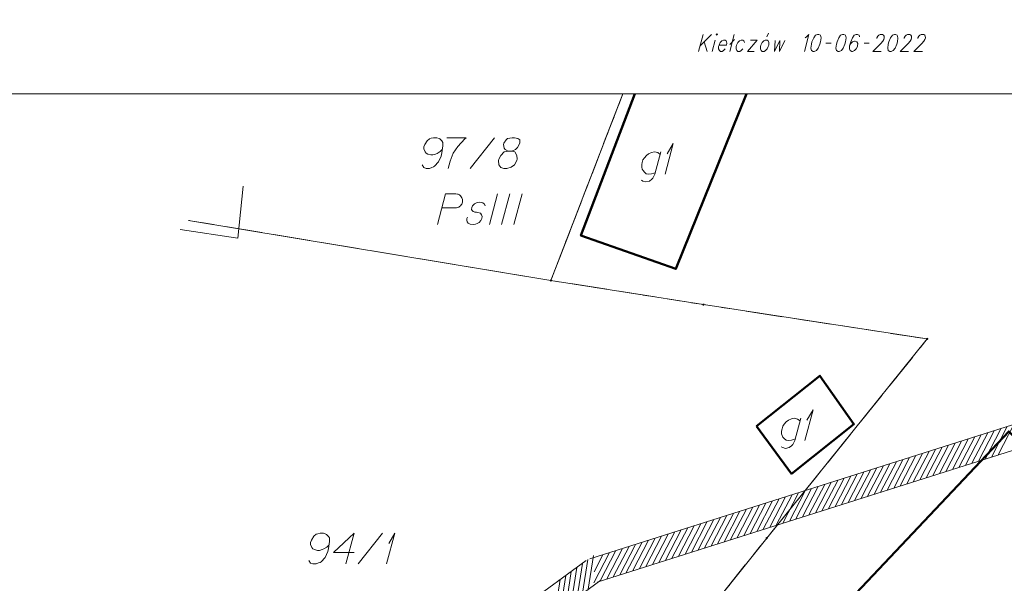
# Model space of a CAD drawing. Header units: metres. Extents: x 5555129 to 5556676, y 5635595 to 5636517.
# Tile 137 of 256: x 5555382 to 5555423, y 5636475 to 5636498. Entities that reach past the tile are written whole.
import ezdxf

# ---------------------------------------------------------------- set-up
doc = ezdxf.new("R2010")
doc.units = ezdxf.units.M
doc.header["$MEASUREMENT"] = 0
doc.linetypes.add('PRZER1-1', pattern=[2, 1, -1])
doc.linetypes.add('PRZER3-1', pattern=[4, 3, -1])
doc.layers.add('#RAMKA', color=7, linetype='Continuous', lineweight=18)
doc.layers.add('#zakres', color=7, linetype='Continuous', lineweight=18)
for name, color, linetype, lineweight, true_color in [('GEPPGD', 7, 'Continuous', 18, 0x008000), ('GESBZO', 7, 'Continuous', 50, 0x0a0909), ('GESBZO_O', 7, 'Continuous', 50, 0x0a0909), ('GESDZI', 7, 'Continuous', 18, 0x0a0909), ('GESDZI_O', 7, 'Continuous', 18, 0x0a0909), ('GESKKL', 7, 'PRZER3-1', 18, 0x008000), ('GESKKL_O', 7, 'PRZER3-1', 18, 0x008000), ('GESUZY', 7, 'PRZER1-1', 18, 0x008000), ('GOSRBG', 7, 'Continuous', 18, 0x0a0909)]:
    doc.layers.add(name, color=color, linetype=linetype, lineweight=lineweight, true_color=true_color)

# ---------------------------------------------------------------- blocks, each defined once
blk = doc.blocks.new('EPPGN')
blk.add_hatch(color=0).paths.add_polyline_path([(0, -0.09), (-0.027812, -0.085595), (-0.052901, -0.072812), (-0.072812, -0.052901), (-0.085595, -0.027812), (-0.09, 0), (-0.085595, 0.027812), (-0.072812, 0.052901), (-0.052901, 0.072812), (-0.027812, 0.085595), (0, 0.09), (0.027812, 0.085595), (0.052901, 0.072812), (0.072812, 0.052901), (0.085595, 0.027812), (0.09, 0), (0.085595, -0.027812), (0.072812, -0.052901), (0.052901, -0.072812), (0.027812, -0.085595)])
blk = doc.blocks.new('*U143')
at = {"layer": 'GESBZO_O', "color": 7, "linetype": 'ByBlock', "lineweight": 18, "flags": 128}
for points in [[(5555408.559, 5636492.621), (5555408.313, 5636491.716), (5555408.273, 5636491.627), (5555408.234, 5636491.548), (5555408.185, 5636491.499), (5555408.086, 5636491.43), (5555407.939, 5636491.391), (5555407.821, 5636491.421), (5555407.761, 5636491.46)], [(5555408.332, 5636491.785), (5555408.263, 5636491.755), (5555408.175, 5636491.726), (5555408.057, 5636491.716), (5555407.958, 5636491.726), (5555407.88, 5636491.795), (5555407.83, 5636491.854), (5555407.791, 5636491.913), (5555407.771, 5636491.991), (5555407.771, 5636492.1), (5555407.791, 5636492.188), (5555407.821, 5636492.297), (5555407.88, 5636492.385), (5555407.968, 5636492.474), (5555408.057, 5636492.543), (5555408.175, 5636492.602), (5555408.293, 5636492.621), (5555408.431, 5636492.592), (5555408.529, 5636492.513)]]:
    blk.add_lwpolyline(points, dxfattribs=at)
blk = doc.blocks.new('*U144')
at = {"layer": 'GESBZO_O', "color": 7, "linetype": 'ByBlock', "lineweight": 18}
for q in [(5555408.726, 5636491.716), (5555408.814, 5636492.543)]:
    blk.add_line((5555409.06, 5636492.966), q, dxfattribs=at)
blk = doc.blocks.new('*U153')
at = {"layer": 'GESBZO_O', "color": 7, "linetype": 'ByBlock', "lineweight": 18, "flags": 128}
for points in [[(5555414.283, 5636481.721), (5555414.037, 5636480.815), (5555413.997, 5636480.727), (5555413.958, 5636480.648), (5555413.909, 5636480.599), (5555413.81, 5636480.53), (5555413.663, 5636480.491), (5555413.544, 5636480.52), (5555413.485, 5636480.56)], [(5555414.056, 5636480.884), (5555413.987, 5636480.855), (5555413.899, 5636480.825), (5555413.781, 5636480.815), (5555413.682, 5636480.825), (5555413.603, 5636480.894), (5555413.554, 5636480.953), (5555413.515, 5636481.012), (5555413.495, 5636481.091), (5555413.495, 5636481.199), (5555413.515, 5636481.288), (5555413.544, 5636481.396), (5555413.603, 5636481.485), (5555413.692, 5636481.573), (5555413.781, 5636481.642), (5555413.899, 5636481.701), (5555414.017, 5636481.721), (5555414.155, 5636481.691), (5555414.253, 5636481.613)]]:
    blk.add_lwpolyline(points, dxfattribs=at)
blk = doc.blocks.new('*U154')
at = {"layer": 'GESBZO_O', "color": 7, "linetype": 'ByBlock', "lineweight": 18}
for q in [(5555414.45, 5636480.815), (5555414.538, 5636481.642)]:
    blk.add_line((5555414.784, 5636482.065), q, dxfattribs=at)
blk = doc.blocks.new('*U229')
at = {"layer": 'GESDZI_O', "color": 96, "linetype": 'ByBlock', "lineweight": 18}
for q in [(5555397.331, 5636475.766), (5555397.419, 5636476.593)]:
    blk.add_line((5555397.665, 5636477.016), q, dxfattribs=at)
blk = doc.blocks.new('*U1315')
at = {"layer": '#RAMKA', "linetype": 'ByBlock', "lineweight": 18}
for p, q in [((5555410.282, 5636497.424), (5555410.097, 5636496.735)), ((5555410.634, 5636497.424), (5555410.159, 5636496.963)), ((5555410.332, 5636497.131), (5555410.45, 5636496.735))]:
    blk.add_line(p, q, dxfattribs=at)
blk = doc.blocks.new('*U1316')
at = {"layer": '#RAMKA', "linetype": 'ByBlock', "lineweight": 18}
blk.add_line((5555410.783, 5636497.196), (5555410.659, 5636496.735), dxfattribs=at)
at = {"layer": '#RAMKA', "linetype": 'ByBlock', "lineweight": 18, "flags": 128}
blk.add_lwpolyline([(5555410.819, 5636497.424), (5555410.835, 5636497.391), (5555410.869, 5636497.424), (5555410.852, 5636497.456), (5555410.819, 5636497.424)], dxfattribs=at)
blk = doc.blocks.new('*U1317')
at = {"layer": '#RAMKA', "linetype": 'ByBlock', "lineweight": 18}
for p, q in [((5555411.561, 5636497.424), (5555411.376, 5636496.735)), ((5555411.576, 5636497.218), (5555411.384, 5636497.011))]:
    blk.add_line(p, q, dxfattribs=at)
blk = doc.blocks.new('*U1318')
at = {"layer": '#RAMKA', "linetype": 'ByBlock', "lineweight": 18}
for p, q in [((5555412.494, 5636497.196), (5555412.097, 5636496.735)), ((5555412.221, 5636497.196), (5555412.494, 5636497.196)), ((5555412.097, 5636496.735), (5555412.371, 5636496.735))]:
    blk.add_line(p, q, dxfattribs=at)
blk = doc.blocks.new('*U1319')
at = {"layer": '#RAMKA', "linetype": 'ByBlock', "lineweight": 18}
blk.add_line((5555412.893, 5636497.331), (5555412.968, 5636497.473), dxfattribs=at)
at = {"layer": '#RAMKA', "linetype": 'ByBlock', "lineweight": 18, "flags": 128}
blk.add_lwpolyline([(5555412.828, 5636497.196), (5555412.769, 5636497.163), (5555412.702, 5636497.098), (5555412.65, 5636496.995), (5555412.632, 5636496.93), (5555412.631, 5636496.832), (5555412.663, 5636496.767), (5555412.704, 5636496.735), (5555412.779, 5636496.735), (5555412.837, 5636496.767), (5555412.904, 5636496.832), (5555412.955, 5636496.93), (5555412.973, 5636496.995), (5555412.976, 5636497.098), (5555412.943, 5636497.163), (5555412.902, 5636497.196), (5555412.828, 5636497.196)], dxfattribs=at)

msp = doc.modelspace()

# ---------------------------------------------------------------- linework, layer by layer
at = {"layer": '#RAMKA', "linetype": 'Continuous', "lineweight": 18}
for p, q in [((5555415.31174, 5636497.07656), (5555415.52731, 5636497.07656)), ((5555416.87205, 5636497.07656), (5555417.08761, 5636497.07656))]:
    msp.add_line(p, q, dxfattribs=at)
at = {"layer": '#RAMKA', "color": 7, "linetype": 'Continuous', "lineweight": 18, "flags": 128}
msp.add_lwpolyline([(5555311.77024, 5636494.99072), (5555454.77024, 5636494.99072), (5555454.77024, 5636516.68638), (5555311.77024, 5636516.68638), (5555311.77024, 5636494.99072)], close=True, dxfattribs=at)
at = {"layer": '#RAMKA', "linetype": 'Continuous', "lineweight": 18, "flags": 128}
for points in [[(5555414.45667, 5636497.28809), (5555414.5166, 5636497.32611), (5555414.61738, 5636497.42375), (5555414.43277, 5636496.73476)], [(5555414.97171, 5636497.42375), (5555414.88837, 5636497.39121), (5555414.811, 5636497.28809), (5555414.74246, 5636497.12535), (5555414.71629, 5636497.0277), (5555414.69762, 5636496.86495), (5555414.7212, 5636496.76731), (5555414.7871, 5636496.73476), (5555414.83684, 5636496.73476), (5555414.92018, 5636496.76731), (5555415.0002, 5636496.86495), (5555415.06868, 5636497.0277), (5555415.09485, 5636497.12535), (5555415.11358, 5636497.28809), (5555415.08735, 5636497.39121), (5555415.02146, 5636497.42375), (5555414.97171, 5636497.42375)], [(5555415.99536, 5636497.42375), (5555415.91202, 5636497.39121), (5555415.83465, 5636497.28809), (5555415.7661, 5636497.12535), (5555415.73994, 5636497.0277), (5555415.72127, 5636496.86495), (5555415.74485, 5636496.76731), (5555415.81074, 5636496.73476), (5555415.86049, 5636496.73476), (5555415.94383, 5636496.76731), (5555416.02385, 5636496.86495), (5555416.09233, 5636497.0277), (5555416.11849, 5636497.12535), (5555416.13723, 5636497.28809), (5555416.111, 5636497.39121), (5555416.0451, 5636497.42375), (5555415.99536, 5636497.42375)], [(5555416.68414, 5636497.32611), (5555416.67254, 5636497.39121), (5555416.60664, 5636497.42375), (5555416.55689, 5636497.42375), (5555416.47356, 5636497.39121), (5555416.39618, 5636497.28809), (5555416.3277, 5636497.12535), (5555416.28409, 5636496.9626), (5555416.27408, 5636496.8324), (5555416.30638, 5636496.76731), (5555416.37228, 5636496.73476), (5555416.39715, 5636496.73476), (5555416.48049, 5636496.76731), (5555416.55186, 5636496.8324), (5555416.60289, 5636496.93005), (5555416.61161, 5636496.9626), (5555416.61291, 5636497.06025), (5555416.57643, 5636497.12535), (5555416.51053, 5636497.1579), (5555416.48566, 5636497.1579), (5555416.40232, 5636497.12535), (5555416.33513, 5636497.06025), (5555416.28409, 5636496.9626)], [(5555417.39035, 5636497.25554), (5555417.39907, 5636497.28809), (5555417.44138, 5636497.35319), (5555417.47644, 5636497.39121), (5555417.53491, 5636497.42375), (5555417.6344, 5636497.42375), (5555417.67542, 5636497.39121), (5555417.69011, 5636497.35319), (5555417.70172, 5636497.28809), (5555417.68427, 5636497.22299), (5555417.63778, 5636497.1579), (5555417.56187, 5636497.06025), (5555417.22593, 5636496.73476), (5555417.57832, 5636496.73476)], [(5555418.11727, 5636497.42375), (5555418.03393, 5636497.39121), (5555417.95655, 5636497.28809), (5555417.88801, 5636497.12535), (5555417.86185, 5636497.0277), (5555417.84318, 5636496.86495), (5555417.86676, 5636496.76731), (5555417.93265, 5636496.73476), (5555417.9824, 5636496.73476), (5555418.06574, 5636496.76731), (5555418.14576, 5636496.86495), (5555418.21424, 5636497.0277), (5555418.2404, 5636497.12535), (5555418.25914, 5636497.28809), (5555418.23291, 5636497.39121), (5555418.16701, 5636497.42375), (5555418.11727, 5636497.42375)], [(5555418.50937, 5636497.25554), (5555418.51809, 5636497.28809), (5555418.56041, 5636497.35319), (5555418.59546, 5636497.39121), (5555418.65393, 5636497.42375), (5555418.75342, 5636497.42375), (5555418.79444, 5636497.39121), (5555418.80913, 5636497.35319), (5555418.82074, 5636497.28809), (5555418.8033, 5636497.22299), (5555418.7568, 5636497.1579), (5555418.68089, 5636497.06025), (5555418.34495, 5636496.73476), (5555418.69735, 5636496.73476)], [(5555419.07097, 5636497.25554), (5555419.07969, 5636497.28809), (5555419.12201, 5636497.35319), (5555419.15706, 5636497.39121), (5555419.21553, 5636497.42375), (5555419.31502, 5636497.42375), (5555419.35604, 5636497.39121), (5555419.37073, 5636497.35319), (5555419.38234, 5636497.28809), (5555419.3649, 5636497.22299), (5555419.3184, 5636497.1579), (5555419.24249, 5636497.06025), (5555418.90655, 5636496.73476), (5555419.25895, 5636496.73476)], [(5555410.93806, 5636496.99515), (5555411.23653, 5636496.99515), (5555411.25544, 5636497.06571), (5555411.24801, 5636497.13081), (5555411.23186, 5636497.16336), (5555411.19084, 5636497.19591), (5555411.11622, 5636497.19591), (5555411.05775, 5636497.16336), (5555410.99057, 5636497.09826), (5555410.93806, 5636496.99515), (5555410.92062, 5636496.93005), (5555410.91933, 5636496.8324), (5555410.95163, 5636496.76731), (5555410.99266, 5636496.73476), (5555411.06727, 5636496.73476), (5555411.12574, 5636496.76731), (5555411.19293, 5636496.8324)], [(5555411.98523, 5636497.09826), (5555411.95292, 5636497.16336), (5555411.9119, 5636497.19591), (5555411.83728, 5636497.19591), (5555411.77882, 5636497.16336), (5555411.71163, 5636497.09826), (5555411.65913, 5636496.99515), (5555411.64168, 5636496.93005), (5555411.64039, 5636496.8324), (5555411.67269, 5636496.76731), (5555411.71372, 5636496.73476), (5555411.78834, 5636496.73476), (5555411.8468, 5636496.76731), (5555411.91399, 5636496.8324)], [(5555413.23303, 5636497.18523), (5555413.21355, 5636496.73476), (5555413.43149, 5636497.18523), (5555413.40797, 5636496.73476), (5555413.62585, 5636497.18523)]]:
    msp.add_lwpolyline(points, dxfattribs=at)
at = {"layer": '#zakres', "color": 134, "linetype": 'Continuous', "lineweight": 18}
for p, q in [((5555460.83729, 5636493.44307), (5555405.64913, 5636475.9767)), ((5555461.13903, 5636492.48968), (5555405.95087, 5636475.0233)), ((5555421.5575, 5636479.96788), (5555422.2026, 5636481.21039)), ((5555421.82445, 5636480.05237), (5555422.46955, 5636481.29488)), ((5555422.09139, 5636480.13685), (5555422.7365, 5636481.37937)), ((5555422.35834, 5636480.22134), (5555423.00345, 5636481.46385)), ((5555420.22275, 5636479.54545), (5555420.86785, 5636480.78796)), ((5555420.4897, 5636479.62994), (5555421.1348, 5636480.87245)), ((5555420.75665, 5636479.71442), (5555421.40175, 5636480.95694)), ((5555421.0236, 5636479.79891), (5555421.6687, 5636481.04142)), ((5555421.29055, 5636479.88339), (5555421.93565, 5636481.12591)), ((5555419.15495, 5636479.2075), (5555419.80005, 5636480.45002)), ((5555419.4219, 5636479.29199), (5555420.067, 5636480.5345)), ((5555419.68885, 5636479.37648), (5555420.33395, 5636480.61899)), ((5555419.9558, 5636479.46096), (5555420.6009, 5636480.70348)), ((5555417.8202, 5636478.78507), (5555418.46531, 5636480.02759)), ((5555418.08715, 5636478.86956), (5555418.73226, 5636480.11207)), ((5555418.3541, 5636478.95405), (5555418.99921, 5636480.19656)), ((5555418.62105, 5636479.03853), (5555419.26616, 5636480.28105)), ((5555418.888, 5636479.12302), (5555419.53311, 5636480.36553)), ((5555416.48545, 5636478.36264), (5555417.13056, 5636479.60516)), ((5555416.7524, 5636478.44713), (5555417.39751, 5636479.68964)), ((5555417.01935, 5636478.53161), (5555417.66446, 5636479.77413)), ((5555417.2863, 5636478.6161), (5555417.93141, 5636479.85861)), ((5555417.55325, 5636478.70059), (5555418.19836, 5636479.9431)), ((5555415.15071, 5636477.94021), (5555415.79581, 5636479.18272)), ((5555415.41766, 5636478.0247), (5555416.06276, 5636479.26721)), ((5555415.6846, 5636478.10918), (5555416.32971, 5636479.3517)), ((5555415.95155, 5636478.19367), (5555416.59666, 5636479.43618)), ((5555416.2185, 5636478.27816), (5555416.86361, 5636479.52067)), ((5555414.08291, 5636477.60227), (5555414.72801, 5636478.84478)), ((5555414.34986, 5636477.68675), (5555414.99496, 5636478.92926)), ((5555414.61681, 5636477.77124), (5555415.26191, 5636479.01375)), ((5555414.88376, 5636477.85572), (5555415.52886, 5636479.09824)), ((5555412.74816, 5636477.17983), (5555413.39326, 5636478.42235)), ((5555413.01511, 5636477.26432), (5555413.66021, 5636478.50683)), ((5555413.28206, 5636477.34881), (5555413.92716, 5636478.59132)), ((5555413.54901, 5636477.43329), (5555414.19411, 5636478.67581)), ((5555413.81596, 5636477.51778), (5555414.46106, 5636478.76029)), ((5555411.41341, 5636476.7574), (5555412.05852, 5636477.99992)), ((5555411.68036, 5636476.84189), (5555412.32547, 5636478.0844)), ((5555411.94731, 5636476.92638), (5555412.59242, 5636478.16889)), ((5555412.21426, 5636477.01086), (5555412.85937, 5636478.25337)), ((5555412.48121, 5636477.09535), (5555413.12632, 5636478.33786)), ((5555410.07866, 5636476.33497), (5555410.72377, 5636477.57748)), ((5555410.34561, 5636476.41946), (5555410.99072, 5636477.66197)), ((5555410.61256, 5636476.50394), (5555411.25767, 5636477.74646)), ((5555410.87951, 5636476.58843), (5555411.52462, 5636477.83094)), ((5555411.14646, 5636476.67292), (5555411.79157, 5636477.91543)), ((5555408.74392, 5636475.91254), (5555409.38902, 5636477.15505)), ((5555409.01087, 5636475.99703), (5555409.65597, 5636477.23954)), ((5555409.27782, 5636476.08151), (5555409.92292, 5636477.32403)), ((5555409.54476, 5636476.166), (5555410.18987, 5636477.40851)), ((5555409.81171, 5636476.25049), (5555410.45682, 5636477.493)), ((5555407.67612, 5636475.5746), (5555408.32122, 5636476.81711)), ((5555407.94307, 5636475.65908), (5555408.58817, 5636476.90159)), ((5555408.21002, 5636475.74357), (5555408.85512, 5636476.98608)), ((5555408.47697, 5636475.82805), (5555409.12207, 5636477.07057)), ((5555406.34137, 5636475.15216), (5555406.98648, 5636476.39468)), ((5555406.60832, 5636475.23665), (5555407.25342, 5636476.47916)), ((5555406.87527, 5636475.32114), (5555407.52037, 5636476.56365)), ((5555407.14222, 5636475.40562), (5555407.78732, 5636476.64814)), ((5555407.40917, 5636475.49011), (5555408.05427, 5636476.73262)), ((5555405.35175, 5636474.56125), (5555405.56922, 5636475.94426)), ((5555405.57809, 5636474.72608), (5555405.79557, 5636476.10909)), ((5555405.80747, 5636474.98319), (5555406.45258, 5636476.2257)), ((5555405.81996, 5636475.43693), (5555406.18563, 5636476.14122)), ((5555406.07442, 5636475.06768), (5555406.71953, 5636476.31019)), ((5555405.50566, 5636475.90418), (5555367.1711, 5636447.98748)), ((5555404.89907, 5636474.23159), (5555405.11654, 5636475.61459)), ((5555405.12541, 5636474.39642), (5555405.34288, 5636475.77943)), ((5555404.44638, 5636473.90193), (5555404.66386, 5636475.28493)), ((5555404.67272, 5636474.06676), (5555404.8902, 5636475.44976)), ((5555406.09434, 5636475.09582), (5555367.75978, 5636447.17911)), ((5555404.22004, 5636473.7371), (5555404.43751, 5636475.1201))]:
    msp.add_line(p, q, dxfattribs=at)
at = {"layer": 'GESBZO', "color": 7, "linetype": 'Continuous', "lineweight": 50, "flags": 128}
msp.add_lwpolyline([(5555407.4951, 5636494.99072), (5555405.28365, 5636489.19423), (5555409.17279, 5636487.83303), (5555412.06373, 5636494.99072)], dxfattribs=at)
for points in [[(5555412.47578, 5636481.4047), (5555415.06995, 5636483.45932), (5555416.45623, 5636481.48408), (5555413.90258, 5636479.45138), (5555412.47578, 5636481.4047)], [(5555428.70226, 5636475.48391), (5555414.17887, 5636460.02067), (5555408.21001, 5636465.74523), (5555422.79593, 5636481.18789), (5555428.70226, 5636475.48391)]]:
    msp.add_lwpolyline(points, close=True, dxfattribs=at)
at = {"layer": 'GESDZI', "color": 96, "linetype": 'Continuous', "lineweight": 18, "flags": 128}
for points in [[(5555454.77024, 5636497.97501), (5555458.43, 5636492.63), (5555432.84, 5636481.77), (5555423.54, 5636462.48), (5555411.97978, 5636454.26968), (5555402.33456, 5636463.61409), (5555412.88805, 5636476.81841), (5555419.4581, 5636484.96987), (5555410.30029, 5636486.3731), (5555404.05587, 5636487.3617), (5555406.99817, 5636494.99072)], [(5555406.99817, 5636494.99072), (5555404.05587, 5636487.3617), (5555389.22148, 5636489.81823)], [(5555389.22148, 5636489.81823), (5555404.05587, 5636487.3617)], [(5555404.05587, 5636487.3617), (5555410.30029, 5636486.3731), (5555419.4581, 5636484.96987), (5555412.88805, 5636476.81841), (5555402.33456, 5636463.61409), (5555411.97978, 5636454.26968), (5555405.33335, 5636448.29666), (5555379.68965, 5636419.03001), (5555375.7778, 5636420.86619), (5555363.37812, 5636428.0622), (5555343.9546, 5636438.82034)]]:
    msp.add_lwpolyline(points, dxfattribs=at)
at = {"layer": 'GESDZI_O', "color": 96, "linetype": 'Continuous', "lineweight": 18}
for p, q in [((5555400.74967, 5636491.94903), (5555401.74378, 5636493.19903)), ((5555396.16925, 5636475.76643), (5555397.16336, 5636477.01643))]:
    msp.add_line(p, q, dxfattribs=at)
at = {"layer": 'GESDZI_O', "color": 96, "linetype": 'Continuous', "lineweight": 18, "flags": 128}
for points in [[(5555398.78144, 5636492.08681), (5555398.86018, 5636491.97863), (5555398.94883, 5636491.94903), (5555399.08662, 5636491.94903), (5555399.18504, 5636491.98839), (5555399.24409, 5636492.00808), (5555399.29322, 5636492.03768), (5555399.45069, 5636492.21484), (5555399.55903, 5636492.45104), (5555399.58848, 5636492.57891), (5555399.62785, 5636492.8644), (5555399.62785, 5636493.01195), (5555399.58848, 5636493.07101), (5555399.50974, 5636493.14974), (5555399.48029, 5636493.16942), (5555399.38187, 5636493.19903), (5555399.25385, 5636493.19903), (5555399.15543, 5636493.17934), (5555399.08662, 5636493.15966), (5555398.9882, 5636493.08092), (5555398.88978, 5636492.92345), (5555398.86018, 5636492.82503), (5555398.86018, 5636492.7463), (5555398.90946, 5636492.61828), (5555398.94883, 5636492.56914), (5555399.01765, 5636492.52978), (5555399.13575, 5636492.50017), (5555399.2244, 5636492.50017), (5555399.33259, 5636492.52978), (5555399.40156, 5636492.55923), (5555399.51966, 5636492.63796), (5555399.57871, 5636492.68725), (5555399.60816, 5636492.7167)], [(5555399.79508, 5636493.19903), (5555400.58244, 5636493.19903), (5555400.5333, 5636493.14974), (5555400.24781, 5636492.84472), (5555400.05097, 5636492.56914), (5555399.93287, 5636492.24428), (5555399.85413, 5636491.94903)], [(5555402.30469, 5636492.65765), (5555402.44248, 5636492.65765), (5555402.48185, 5636492.66756), (5555402.59995, 5636492.7167), (5555402.68861, 5636492.79543), (5555402.78703, 5636492.9825), (5555402.77711, 5636493.12029), (5555402.70829, 5636493.16942), (5555402.5705, 5636493.19903), (5555402.47208, 5636493.19903), (5555402.28501, 5636493.16942), (5555402.22596, 5636493.12029), (5555402.12754, 5636492.97259), (5555402.11777, 5636492.92345), (5555402.13746, 5636492.77575), (5555402.17683, 5636492.7167), (5555402.30469, 5636492.65765), (5555402.14722, 5636492.61828), (5555401.99967, 5636492.47072), (5555401.92094, 5636492.32302), (5555401.91102, 5636492.27389), (5555401.92094, 5636492.08681), (5555402.00944, 5636491.98839), (5555402.12754, 5636491.94903), (5555402.24564, 5636491.94903), (5555402.43272, 5636491.99831), (5555402.5705, 5636492.08681), (5555402.659, 5636492.26397), (5555402.66892, 5636492.32302), (5555402.659, 5636492.48049), (5555402.58027, 5636492.61828), (5555402.44248, 5636492.65765)], [(5555394.14197, 5636475.90422), (5555394.22071, 5636475.79604), (5555394.30936, 5636475.76643), (5555394.44715, 5636475.76643), (5555394.54557, 5636475.8058), (5555394.60462, 5636475.82548), (5555394.65375, 5636475.85509), (5555394.81122, 5636476.03224), (5555394.91956, 5636476.26845), (5555394.94901, 5636476.39632), (5555394.98838, 5636476.68181), (5555394.98838, 5636476.82936), (5555394.94901, 5636476.88841), (5555394.87027, 5636476.96715), (5555394.84082, 5636476.98683), (5555394.7424, 5636477.01643), (5555394.61438, 5636477.01643), (5555394.51596, 5636476.99675), (5555394.44715, 5636476.97707), (5555394.34873, 5636476.89833), (5555394.25031, 5636476.74086), (5555394.22071, 5636476.64244), (5555394.22071, 5636476.5637), (5555394.26999, 5636476.43568), (5555394.30936, 5636476.38655), (5555394.37818, 5636476.34718), (5555394.49628, 5636476.31758), (5555394.58493, 5636476.31758), (5555394.69312, 5636476.34718), (5555394.76209, 5636476.37663), (5555394.88019, 5636476.45537), (5555394.93924, 5636476.50465), (5555394.96869, 5636476.5341)], [(5555396.00202, 5636476.22908), (5555395.15561, 5636476.22908), (5555396.00202, 5636477.01643), (5555395.66739, 5636475.76643)]]:
    msp.add_lwpolyline(points, dxfattribs=at)
at = {"layer": 'GESKKL', "color": 96, "linetype": 'PRZER3-1', "lineweight": 18, "ltscale": 0.5, "true_color": 0x008000}
for points in [[(5555406.99817, 5636494.99072), (5555404.05587, 5636487.3617), (5555389.22148, 5636489.81823)], [(5555458.43, 5636492.63), (5555432.84, 5636481.77), (5555423.54, 5636462.48), (5555411.97978, 5636454.26968), (5555402.33456, 5636463.61409), (5555412.88805, 5636476.81841), (5555419.4581, 5636484.96987), (5555410.30029, 5636486.3731), (5555404.05587, 5636487.3617), (5555406.99817, 5636494.99072)], [(5555402.33456, 5636463.61409), (5555412.88805, 5636476.81841), (5555419.4581, 5636484.96987), (5555410.30029, 5636486.3731), (5555404.05587, 5636487.3617), (5555389.22148, 5636489.81823)]]:
    msp.add_lwpolyline(points, dxfattribs=at)
at = {"layer": 'GESKKL_O', "color": 96, "linetype": 'Continuous', "lineweight": 18, "true_color": 0x008000}
for p, q in [((5555401.87089, 5636490.90757), (5555401.53626, 5636489.65757)), ((5555402.37275, 5636490.90757), (5555402.03813, 5636489.65757)), ((5555402.87461, 5636490.90757), (5555402.53999, 5636489.65757))]:
    msp.add_line(p, q, dxfattribs=at)
at = {"layer": 'GESKKL_O', "color": 96, "linetype": 'Continuous', "lineweight": 18, "true_color": 0x008000, "flags": 128}
for points in [[(5555399.41041, 5636489.65757), (5555399.74504, 5636490.90757), (5555400.16831, 5636490.90757), (5555400.22737, 5636490.89765), (5555400.25682, 5636490.88789), (5555400.31587, 5636490.85829), (5555400.35523, 5636490.82884), (5555400.38484, 5636490.78947), (5555400.41429, 5636490.74018), (5555400.43397, 5636490.67136), (5555400.44389, 5636490.61231), (5555400.43397, 5636490.56303), (5555400.4242, 5636490.52366), (5555400.40452, 5636490.48429), (5555400.38484, 5636490.45484), (5555400.35523, 5636490.41548), (5555400.31587, 5636490.38587), (5555400.28642, 5636490.36619), (5555400.23713, 5636490.34651), (5555400.188, 5636490.33674), (5555399.59748, 5636490.33674)], [(5555401.36903, 5636490.41548), (5555401.33943, 5636490.48429), (5555401.27061, 5636490.53358), (5555401.21156, 5636490.55326), (5555401.1229, 5636490.56303), (5555401.04417, 5636490.55326), (5555400.92607, 5636490.49421), (5555400.84733, 5636490.41548), (5555400.81788, 5636490.34651), (5555400.80796, 5636490.26777), (5555400.82765, 5636490.21864), (5555400.86701, 5636490.18903), (5555400.8867, 5636490.17927), (5555400.94575, 5636490.15959), (5555401.01472, 5636490.14967), (5555401.11314, 5636490.12998), (5555401.17219, 5636490.1103), (5555401.22132, 5636490.05125), (5555401.24101, 5636489.98243), (5555401.23124, 5636489.89378), (5555401.19187, 5636489.81504), (5555401.11314, 5636489.72654), (5555401.04417, 5636489.68717), (5555400.96543, 5636489.66749), (5555400.86701, 5636489.65757), (5555400.74891, 5636489.66749), (5555400.67018, 5636489.70686), (5555400.63081, 5636489.75599), (5555400.61112, 5636489.82496), (5555400.61112, 5636489.89378), (5555400.64073, 5636489.95283)]]:
    msp.add_lwpolyline(points, dxfattribs=at)
at = {"layer": 'GESUZY', "color": 96, "linetype": 'PRZER1-1', "lineweight": 18, "ltscale": 0.5, "true_color": 0x008000}
for points in [[(5555406.99817, 5636494.99072), (5555404.05587, 5636487.3617), (5555389.22148, 5636489.81823)], [(5555458.43, 5636492.63), (5555432.84, 5636481.77), (5555423.54, 5636462.48), (5555411.97978, 5636454.26968), (5555402.33456, 5636463.61409), (5555412.88805, 5636476.81841), (5555419.4581, 5636484.96987), (5555410.30029, 5636486.3731), (5555404.05587, 5636487.3617), (5555406.99817, 5636494.99072)], [(5555402.33456, 5636463.61409), (5555412.88805, 5636476.81841), (5555419.4581, 5636484.96987), (5555410.30029, 5636486.3731), (5555404.05587, 5636487.3617), (5555389.22148, 5636489.81823)]]:
    msp.add_lwpolyline(points, dxfattribs=at)
at = {"layer": 'GOSRBG', "color": 7, "linetype": 'Continuous', "lineweight": 18, "flags": 128}
msp.add_lwpolyline([(5555391.45415, 5636491.22204), (5555391.24027, 5636489.09785), (5555388.88643, 5636489.4473)], dxfattribs=at)

# ---------------------------------------------------------------- block references
at = {"layer": '#RAMKA', "linetype": 'Continuous', "lineweight": 18}
for name in ['*U1315', '*U1316', '*U1317', '*U1319', '*U1318']:
    msp.add_blockref(name, (0, 0), dxfattribs=at)
at = {"layer": 'GEPPGD', "color": 96, "lineweight": 18, "true_color": 0x008000, "xscale": 0.5, "yscale": 0.5, "zscale": 0.5, "rotation": 90}
for p in [(5555404.05587, 5636487.3617), (5555410.30029, 5636486.3731), (5555419.4581, 5636484.96987), (5555412.88805, 5636476.81841)]:
    msp.add_blockref('EPPGN', p, dxfattribs=at)
at = {"layer": 'GESBZO_O', "color": 7, "linetype": 'Continuous', "lineweight": 18}
for name in ['*U144', '*U143', '*U154', '*U153']:
    msp.add_blockref(name, (0, 0), dxfattribs=at)
at = {"layer": 'GESDZI_O', "color": 96, "linetype": 'Continuous', "lineweight": 18}
msp.add_blockref('*U229', (0, 0), dxfattribs=at)

doc.saveas('drawing.dxf')
